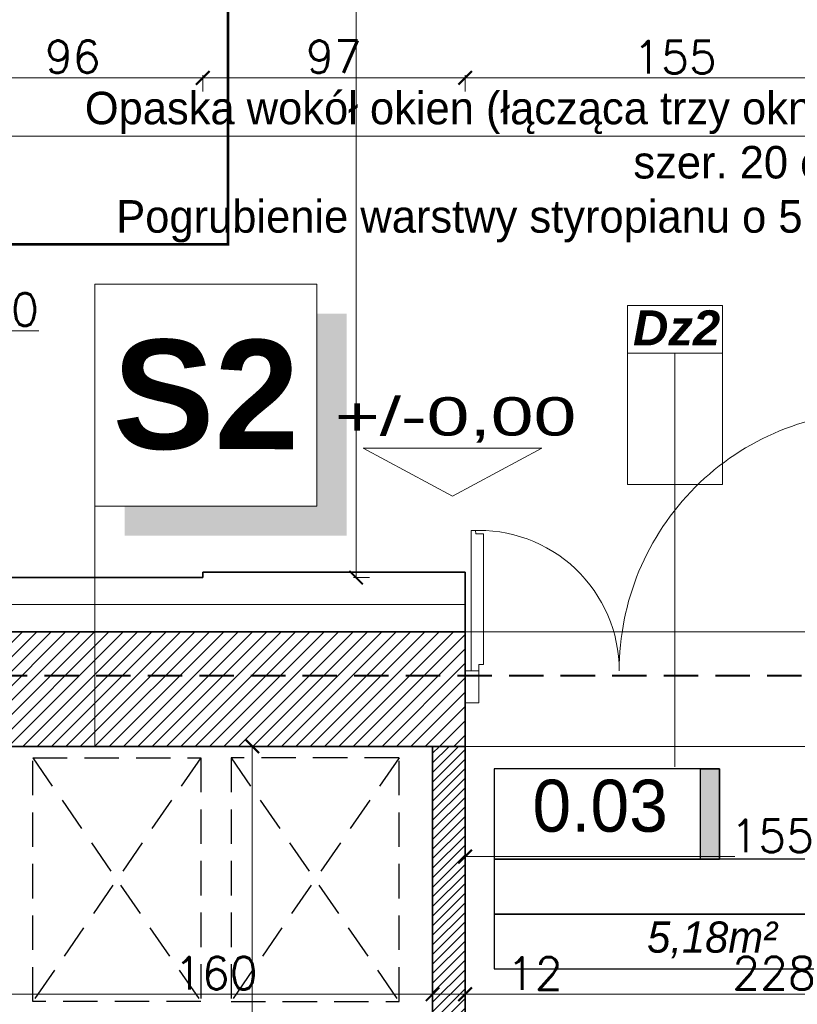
# Model space of a CAD drawing. Header units: millimetres. Extents: x -740 to 33545, y 5178 to 22494.
# Tile 183 of 256: x 10690 to 10977, y 10697 to 11060. Entities that reach past the tile are written whole.
import ezdxf
from ezdxf.lldxf.tags import DXFTag

# ---------------------------------------------------------------- set-up
doc = ezdxf.new("R2010")
doc.units = ezdxf.units.MM
doc.header["$MEASUREMENT"] = 0
doc.linetypes.add('DASHED', pattern=[19.05, 12.7, -6.35])
doc.linetypes.add('DASHED2', pattern=[9.525, 6.35, -3.175])
doc.layers.get('Defpoints').update_dxf_attribs({"color": 252})
for name, color, linetype in [('_I_EKO_PODKLAD 3', 252, 'Continuous'), ('D-opis', 252, 'Continuous'), ('tabelki opis', 252, 'Continuous')]:
    doc.layers.add(name, color=color, linetype=linetype)
for name, color, linetype, lineweight in [('_IS_POZA_ZAKRESEM', 2, 'DASHED', 40), ('A_istniejące ściany', 252, 'Continuous', 35), ('A_izolacja', 252, 'Continuous', 9), ('A_l.przerywana', 252, 'ICAD_ISO03W100', 9), ('A_okna wymieniane', 252, 'Continuous', 15), ('A_opisy', 252, 'Continuous', 15), ('A_ściany projektowane', 252, 'Continuous', 35), ('l.wypełnien', 252, 'Continuous', 5), ('linia opisowa', 252, 'Continuous', 9), ('Nowe_820-G Rysunki Obrazki_Nr_pióra__23', 252, 'Continuous', 15), ('wymiarowanie', 252, 'Continuous', 9)]:
    doc.layers.add(name, color=color, linetype=linetype, lineweight=lineweight)
doc.styles.add('ARIALL', font='GOTHIC.TTF', dxfattribs={"height": 40})
doc.styles.add('PROFILE', font='GOTHIC.TTF', dxfattribs={"width": 0.8})
doc.styles.add('ROMANS', font='romans')
doc.styles.add('styl2', font='simplex.shx')
doc.linetypes.add('BATTING', pattern='A,0.00254,-2.54,[134,ltypeshp.shx,S=2.54,R=0,X=-2.54,Y=0],-5.08,[134,ltypeshp.shx,S=2.54,R=180,X=2.54,Y=0],-2.54', length=10.16254)
tags = doc.linetypes.add('DASH', pattern=[15, 10, -5]).pattern_tags.tags
tags[6:7] = [DXFTag(74, 4), DXFTag(75, 0), DXFTag(340, '0'), DXFTag(46, 0.0), DXFTag(50, 0.0), DXFTag(44, 0.0), DXFTag(45, 0.0)]
tags[4:5] = [DXFTag(74, 4), DXFTag(75, 0), DXFTag(340, '0'), DXFTag(46, 0.0), DXFTag(50, 0.0), DXFTag(44, 0.0), DXFTag(45, 0.0)]
tags = doc.linetypes.add('ICAD_ISO03W100', pattern=[30, 12, -18]).pattern_tags.tags
tags[6:7] = [DXFTag(74, 4), DXFTag(75, 0), DXFTag(340, '0'), DXFTag(46, 1.0), DXFTag(50, 0.0), DXFTag(44, 0.0), DXFTag(45, 0.0)]
tags[4:5] = [DXFTag(74, 4), DXFTag(75, 0), DXFTag(340, '0'), DXFTag(46, 1.0), DXFTag(50, 0.0), DXFTag(44, 0.0), DXFTag(45, 0.0)]
doc.dimstyles.new('Skala 1-50', dxfattribs={"dimtxt": 12, "dimasz": 5, "dimexe": 1, "dimexo": 1, "dimgap": 1.5, "dimtad": 1, "dimdec": 1, "dimrnd": 0.5, "dimtxsty": 'styl2', "dimblk": 'ARCHTICK', "dimcen": 5, "dimadec": 0, "dimazin": 0, "dimtfac": 1, "dimtdec": 1, "dimtmove": 1, "dimatfit": 3, "dimldrblk": 'ARCHTICK', "dimfxl": 0, "dimlwd": -1, "dimlwe": -1, "dimarcsym": 0})

# ---------------------------------------------------------------- blocks, each defined once
blk = doc.blocks.new('_ArchTick')
at = {"color": 0, "linetype": 'ByBlock', "const_width": 0.15}
blk.add_lwpolyline([(-0.5, -0.5), (0.5, 0.5)], dxfattribs=at)
blk = doc.blocks.new('*D1534')
at = {"layer": 'Defpoints', "color": 0}
for p in [(10775.93, 10791.99), (10785.47, 10791.99), (10785.47, 10564.52)]:
    blk.add_point(p, dxfattribs=at)
at = {"layer": 'wymiarowanie', "color": 0}
for p, q in [((10780.93, 10791.99), (10774.93, 10791.99)), ((10775.93, 10791.99), (10775.93, 10674.84)), ((10775.93, 10564.52), (10775.93, 10631.45)), ((10780.93, 10564.52), (10774.93, 10564.52))]:
    blk.add_line(p, q, dxfattribs=at)
at = {"layer": 'wymiarowanie', "color": 0, "xscale": 5, "yscale": 5, "zscale": 5}
for p, rotation in [((10775.93, 10791.99), 90), ((10775.93, 10564.52), 270)]:
    blk.add_blockref('_ArchTick', p, dxfattribs=dict(at, rotation=rotation))
at = {"layer": 'wymiarowanie', "color": 0, "insert": (10767.59, 10653.15), "char_height": 12, "attachment_point": 5, "rotation": 90, "style": 'styl2'}
blk.add_mtext('227,5', dxfattribs=at)
blk = doc.blocks.new('*D1757')
at = {"layer": 'Defpoints', "color": 0}
for p in [(10835.85, 11289.5), (10814.23, 10854.32), (10836.42, 10854.32)]:
    blk.add_point(p, dxfattribs=at)
at = {"layer": 'wymiarowanie', "color": 0}
for p, q in [((10819.23, 11289.5), (10813.23, 11289.5)), ((10814.23, 11289.5), (10814.23, 11109.06)), ((10814.23, 10854.32), (10814.23, 11079.47)), ((10819.23, 10854.32), (10813.23, 10854.32))]:
    blk.add_line(p, q, dxfattribs=at)
at = {"layer": 'wymiarowanie', "color": 0, "xscale": 5, "yscale": 5, "zscale": 5}
for p, rotation in [((10814.23, 11289.5), 90), ((10814.23, 10854.32), 270)]:
    blk.add_blockref('_ArchTick', p, dxfattribs=dict(at, rotation=rotation))
at = {"layer": 'wymiarowanie', "color": 0, "insert": (10806.43, 11094.27), "char_height": 12, "attachment_point": 5, "rotation": 90, "style": 'styl2'}
blk.add_mtext('435', dxfattribs=at)
blk = doc.blocks.new('*D1894')
at = {"layer": 'Defpoints', "color": 0}
for p in [(10661.65, 10945.42), (10641.65, 10859.32), (10661.65, 10859.32)]:
    blk.add_point(p, dxfattribs=at)
at = {"layer": 'wymiarowanie', "color": 0}
for p, q in [((10641.65, 10940.42), (10641.65, 10946.42)), ((10641.65, 10945.42), (10661.65, 10945.42)), ((10661.65, 10940.42), (10661.65, 10946.42)), ((10661.65, 10945.42), (10697.12, 10945.42))]:
    blk.add_line(p, q, dxfattribs=at)
at = {"layer": 'wymiarowanie', "color": 0, "xscale": 5, "yscale": 5, "zscale": 5, "rotation": 180}
blk.add_blockref('_ArchTick', (10641.65, 10945.42), dxfattribs=at)
at = {"layer": 'wymiarowanie', "color": 0, "xscale": 5, "yscale": 5, "zscale": 5}
blk.add_blockref('_ArchTick', (10661.65, 10945.42), dxfattribs=at)
at = {"layer": 'wymiarowanie', "color": 0, "insert": (10686.88, 10953.22), "char_height": 12, "attachment_point": 5, "style": 'styl2'}
blk.add_mtext('20', dxfattribs=at)
blk = doc.blocks.new('*D2119')
at = {"layer": 'Defpoints', "color": 0}
for p in [(10757.63, 11038.75), (10661.65, 10859.32), (10757.63, 10856.32)]:
    blk.add_point(p, dxfattribs=at)
at = {"layer": 'wymiarowanie', "color": 0}
for p, q in [((10661.65, 11033.75), (10661.65, 11039.75)), ((10661.65, 11038.75), (10757.63, 11038.75)), ((10757.63, 11033.75), (10757.63, 11039.75))]:
    blk.add_line(p, q, dxfattribs=at)
at = {"layer": 'wymiarowanie', "color": 0, "xscale": 5, "yscale": 5, "zscale": 5, "rotation": 180}
blk.add_blockref('_ArchTick', (10661.65, 11038.75), dxfattribs=at)
at = {"layer": 'wymiarowanie', "color": 0, "xscale": 5, "yscale": 5, "zscale": 5}
blk.add_blockref('_ArchTick', (10757.63, 11038.75), dxfattribs=at)
at = {"layer": 'wymiarowanie', "color": 0, "insert": (10709.64, 11046.55), "char_height": 12, "attachment_point": 5, "style": 'styl2'}
blk.add_mtext('96', dxfattribs=at)
blk = doc.blocks.new('*D2120')
at = {"layer": 'Defpoints', "color": 0}
for p in [(10854.47, 11038.75), (10757.63, 10856.32), (10854.47, 10856.32)]:
    blk.add_point(p, dxfattribs=at)
at = {"layer": 'wymiarowanie', "color": 0}
for p, q in [((10757.63, 11033.75), (10757.63, 11039.75)), ((10757.63, 11038.75), (10854.47, 11038.75)), ((10854.47, 11033.75), (10854.47, 11039.75))]:
    blk.add_line(p, q, dxfattribs=at)
at = {"layer": 'wymiarowanie', "color": 0, "xscale": 5, "yscale": 5, "zscale": 5, "rotation": 180}
blk.add_blockref('_ArchTick', (10757.63, 11038.75), dxfattribs=at)
at = {"layer": 'wymiarowanie', "color": 0, "xscale": 5, "yscale": 5, "zscale": 5}
blk.add_blockref('_ArchTick', (10854.47, 11038.75), dxfattribs=at)
at = {"layer": 'wymiarowanie', "color": 0, "insert": (10806.05, 11046.55), "char_height": 12, "attachment_point": 5, "style": 'styl2'}
blk.add_mtext('97', dxfattribs=at)
blk = doc.blocks.new('*D2121')
at = {"layer": 'Defpoints', "color": 0}
for p in [(11009.41, 11038.75), (10854.47, 10856.32), (11009.41, 10856.32)]:
    blk.add_point(p, dxfattribs=at)
at = {"layer": 'wymiarowanie', "color": 0}
for p, q in [((10854.47, 11033.75), (10854.47, 11039.75)), ((10854.47, 11038.75), (11009.41, 11038.75)), ((11009.41, 11033.75), (11009.41, 11039.75))]:
    blk.add_line(p, q, dxfattribs=at)
at = {"layer": 'wymiarowanie', "color": 0, "xscale": 5, "yscale": 5, "zscale": 5, "rotation": 180}
blk.add_blockref('_ArchTick', (10854.47, 11038.75), dxfattribs=at)
at = {"layer": 'wymiarowanie', "color": 0, "xscale": 5, "yscale": 5, "zscale": 5}
blk.add_blockref('_ArchTick', (11009.41, 11038.75), dxfattribs=at)
at = {"layer": 'wymiarowanie', "color": 0, "insert": (10931.94, 11046.4), "char_height": 12, "attachment_point": 5, "style": 'styl2'}
blk.add_mtext('155', dxfattribs=at)
blk = doc.blocks.new('*D2238')
at = {"layer": 'Defpoints', "color": 0}
for p in [(10682.47, 10728.04), (10842.47, 10722.7), (10842.47, 10700.5)]:
    blk.add_point(p, dxfattribs=at)
at = {"layer": 'wymiarowanie', "color": 0}
for p, q in [((10682.47, 10705.5), (10682.47, 10699.5)), ((10842.47, 10705.5), (10842.47, 10699.5)), ((10682.47, 10700.5), (10842.47, 10700.5))]:
    blk.add_line(p, q, dxfattribs=at)
at = {"layer": 'wymiarowanie', "color": 0, "xscale": 5, "yscale": 5, "zscale": 5, "rotation": 180}
blk.add_blockref('_ArchTick', (10682.47, 10700.5), dxfattribs=at)
at = {"layer": 'wymiarowanie', "color": 0, "xscale": 5, "yscale": 5, "zscale": 5}
blk.add_blockref('_ArchTick', (10842.47, 10700.5), dxfattribs=at)
at = {"layer": 'wymiarowanie', "color": 0, "insert": (10762.47, 10708.3), "char_height": 12, "attachment_point": 5, "style": 'styl2'}
blk.add_mtext('160', dxfattribs=at)
blk = doc.blocks.new('*D2239')
at = {"layer": 'Defpoints', "color": 0}
for p in [(10842.47, 10722.7), (10854.47, 10724.01), (10854.47, 10700.5)]:
    blk.add_point(p, dxfattribs=at)
at = {"layer": 'wymiarowanie', "color": 0}
for p, q in [((10842.47, 10705.5), (10842.47, 10699.5)), ((10854.47, 10705.5), (10854.47, 10699.5)), ((10842.47, 10700.5), (10854.47, 10700.5)), ((10854.47, 10700.5), (10889.45, 10700.5))]:
    blk.add_line(p, q, dxfattribs=at)
at = {"layer": 'wymiarowanie', "color": 0, "xscale": 5, "yscale": 5, "zscale": 5, "rotation": 180}
blk.add_blockref('_ArchTick', (10842.47, 10700.5), dxfattribs=at)
at = {"layer": 'wymiarowanie', "color": 0, "xscale": 5, "yscale": 5, "zscale": 5}
blk.add_blockref('_ArchTick', (10854.47, 10700.5), dxfattribs=at)
at = {"layer": 'wymiarowanie', "color": 0, "insert": (10880.19, 10708.15), "char_height": 12, "attachment_point": 5, "style": 'styl2'}
blk.add_mtext('12', dxfattribs=at)
blk = doc.blocks.new('*D2240')
at = {"layer": 'Defpoints', "color": 0}
for p in [(10854.47, 10724.01), (11082.53, 10714.16), (11082.53, 10700.5)]:
    blk.add_point(p, dxfattribs=at)
at = {"layer": 'wymiarowanie', "color": 0}
for p, q in [((10854.47, 10705.5), (10854.47, 10699.5)), ((11082.53, 10705.5), (11082.53, 10699.5)), ((10854.47, 10700.5), (11082.53, 10700.5))]:
    blk.add_line(p, q, dxfattribs=at)
at = {"layer": 'wymiarowanie', "color": 0, "xscale": 5, "yscale": 5, "zscale": 5, "rotation": 180}
blk.add_blockref('_ArchTick', (10854.47, 10700.5), dxfattribs=at)
at = {"layer": 'wymiarowanie', "color": 0, "xscale": 5, "yscale": 5, "zscale": 5}
blk.add_blockref('_ArchTick', (11082.53, 10700.5), dxfattribs=at)
at = {"layer": 'wymiarowanie', "color": 0, "insert": (10968.5, 10708.3), "char_height": 12, "attachment_point": 5, "style": 'styl2'}
blk.add_mtext('228', dxfattribs=at)
blk = doc.blocks.new('*D2601')
at = {"layer": 'Defpoints', "color": 0}
for p in [(10854.47, 10791.99), (11009.41, 10791.99), (11009.41, 10751.3)]:
    blk.add_point(p, dxfattribs=at)
at = {"layer": 'wymiarowanie', "color": 0}
for p, q in [((10854.47, 10756.3), (10854.47, 10750.3)), ((11009.41, 10756.3), (11009.41, 10750.3)), ((10854.47, 10751.3), (10954.01, 10751.3)), ((11009.41, 10751.3), (10981.65, 10751.3))]:
    blk.add_line(p, q, dxfattribs=at)
at = {"layer": 'wymiarowanie', "color": 0, "xscale": 5, "yscale": 5, "zscale": 5, "rotation": 180}
blk.add_blockref('_ArchTick', (10854.47, 10751.3), dxfattribs=at)
at = {"layer": 'wymiarowanie', "color": 0, "xscale": 5, "yscale": 5, "zscale": 5}
blk.add_blockref('_ArchTick', (11009.41, 10751.3), dxfattribs=at)
at = {"layer": 'wymiarowanie', "color": 0, "insert": (10967.83, 10758.95), "char_height": 12, "attachment_point": 5, "style": 'styl2'}
blk.add_mtext('155', dxfattribs=at)

msp = doc.modelspace()

# ---------------------------------------------------------------- hatches: boundary and pattern name
at = {"layer": 'l.wypełnien'}
h = msp.add_hatch(dxfattribs=at)
h.set_pattern_fill('ANSI31', color=256, scale=30, style=0)
h.paths.add_polyline_path([(11009.41, 10808.08), (11009.41, 10791.99), (11103.57, 10791.99), (11103.57, 10816.54), (11178.57, 10816.54), (11178.57, 10791.99), (11191.45, 10791.99), (11191.45, 10834.32), (11169.43, 10834.32), (11169.43, 11134.32), (11169.43, 11331.32), (11249.87, 11331.32), (11249.87, 11346.56), (11249.87, 11358.41), (11249.87, 11374.5), (11169.43, 11374.5), (11126.25, 11374.5), (11126.25, 11134.32), (11126.25, 10834.32), (11009.41, 10834.32), (11009.41, 10819.93)])
h.paths.add_polyline_path([(11404.81, 11374.5), (11404.81, 11331.32), (11602.93, 11331.32), (11602.93, 11374.5)])
h.paths.add_polyline_path([(10316.23, 10791.99), (10406.43, 10791.99), (10425.43, 10791.99), (10444.43, 10791.99), (10463.43, 10791.99), (10488.71, 10791.99), (10488.71, 10808.08), (10488.71, 10819.93), (10488.71, 10834.32), (10316.23, 10834.32)])
h.paths.add_polyline_path([(10717.86, 10791.99), (10854.47, 10791.99), (10854.47, 10834.32), (10717.86, 10834.32)])
h.paths.add_polyline_path([(10643.65, 10834.32), (10643.65, 10819.93), (10643.65, 10808.08), (10643.65, 10791.99), (10717.86, 10791.99), (10717.86, 10834.32)])
h.paths.add_polyline_path([(11757.87, 11374.5), (11757.87, 11331.32), (11799.42, 11331.32), (11799.42, 11374.5)])
h.paths.add_polyline_path([(10280.43, 10834.32), (10280.43, 10791.99), (10316.23, 10791.99), (10316.23, 10834.32)])
h = msp.add_hatch(dxfattribs=at)
h.set_pattern_fill('ANSI31', color=256, scale=20, style=0)
h.paths.add_polyline_path([(10646.19, 10552.52), (10646.19, 10564.52), (10842.47, 10564.52), (10842.47, 10574.52), (10854.47, 10574.52), (10854.47, 10564.52), (11082.39, 10564.52), (11082.53, 10574.58), (11094.39, 10574.58), (11094.39, 10552.52), (10854.92, 10552.52)])
h.paths.add_polyline_path([(10842.47, 10676.52), (10854.47, 10676.52), (10854.47, 10791.99), (10842.47, 10791.99)])
h.paths.add_polyline_path([(10670.47, 10696.99), (10682.47, 10696.99), (10682.47, 10791.99), (10670.47, 10791.99)])
h.paths.add_polyline_path([(11082.39, 10729.46), (11094.39, 10729.46), (11094.39, 10791.99), (11082.39, 10791.99)])
at = {"layer": 'linia opisowa'}
msp.add_hatch(color=256, dxfattribs=at).paths.add_polyline_path([(10810.72, 10951.66), (10799.8, 10951.66), (10799.8, 10880.65), (10728.79, 10880.65), (10728.79, 10869.73), (10810.72, 10869.73)])
at = {"layer": 'tabelki opis'}
msp.add_hatch(color=256, dxfattribs=at).paths.add_polyline_path([(10948.35, 10750.38), (10948.35, 10783.65), (10941.39, 10783.65), (10941.39, 10750.38)])

# ---------------------------------------------------------------- linework, layer by layer
at = {"layer": '_I_EKO_PODKLAD 3', "linetype": 'DASHED2', "ltscale": 2}
for p, q in [((10756.91, 10787.78), (10694.91, 10697.78)), ((10694.91, 10787.78), (10756.91, 10697.78)), ((10756.91, 10787.78), (10694.91, 10697.78)), ((10768.08, 10787.78), (10830.08, 10697.78)), ((10830.08, 10787.78), (10768.08, 10697.78)), ((10768.08, 10787.78), (10830.08, 10697.78))]:
    msp.add_line(p, q, dxfattribs=at)
for points in [[(10756.91, 10787.78), (10756.91, 10697.78), (10694.91, 10697.78), (10694.91, 10787.78)], [(10756.91, 10787.78), (10756.91, 10697.78), (10694.91, 10697.78), (10694.91, 10787.78)], [(10768.08, 10787.78), (10768.08, 10697.78), (10830.08, 10697.78), (10830.08, 10787.78)], [(10768.08, 10787.78), (10768.08, 10697.78), (10830.08, 10697.78), (10830.08, 10787.78)]]:
    msp.add_lwpolyline(points, close=True, dxfattribs=at)
at = {"layer": '_IS_POZA_ZAKRESEM'}
msp.add_line((9899.13, 10818.16), (11152.06, 10818.16), dxfattribs=at)
at = {"layer": 'A_istniejące ściany'}
for points in [[(10854.47, 10834.32), (10643.65, 10834.32)], [(10854.47, 10791.99), (10854.47, 10834.32)], [(10854.47, 10808.08), (10854.47, 10791.99)], [(10854.47, 10791.99), (10643.65, 10791.99)]]:
    msp.add_lwpolyline(points, dxfattribs=at)
at = {"layer": 'A_izolacja', "lineweight": 35}
for p, q in [((10757.63, 10856.32), (10757.63, 10854.32)), ((10854.47, 10834.32), (10854.47, 10856.32))]:
    msp.add_line(p, q, dxfattribs=at)
for points in [[(10854.47, 10856.32), (10757.63, 10856.32)], [(10757.63, 10854.32), (10661.65, 10854.32)]]:
    msp.add_lwpolyline(points, dxfattribs=at)
at = {"layer": 'A_izolacja', "linetype": 'BATTING', "ltscale": 0.1}
msp.add_lwpolyline([(10854.47, 10844.32), (10641.65, 10844.32)], dxfattribs=at)
at = {"layer": 'A_l.przerywana', "ltscale": 0.3}
for points in [[(10854.47, 10834.32), (11009.41, 10834.32)], [(11009.41, 10791.99), (10854.47, 10791.99)], [(11009.41, 10791.99), (10854.47, 10791.99)]]:
    msp.add_lwpolyline(points, dxfattribs=at)
at = {"layer": 'A_okna wymieniane', "lineweight": 9}
msp.add_lwpolyline([(10859.55, 10819.93), (10856.77, 10819.93), (10856.77, 10871.65), (10858.27, 10871.64), (10858.45, 10870.49), (10861.29, 10870.49), (10861.29, 10822.23), (10859.55, 10822.23), (10859.55, 10819.93)], dxfattribs=at)
at = {"layer": 'A_okna wymieniane', "linetype": 'Continuous', "lineweight": 15}
for points in [[(10859.55, 10819.93), (10854.47, 10819.93)], [(10859.55, 10808.08), (10859.55, 10819.93)], [(10859.55, 10814.85), (10859.55, 10812.31)], [(10854.47, 10808.08), (10859.55, 10808.08)]]:
    msp.add_lwpolyline(points, dxfattribs=at)
at = {"layer": 'A_okna wymieniane', "linetype": 'ICAD_ISO03W100', "lineweight": 13, "ltscale": 0.3}
msp.add_arc((11007.12, 10819.93), 95.77, 89.9469, 179.9997, dxfattribs=at)
at = {"layer": 'A_okna wymieniane', "linetype": 'ICAD_ISO03W100', "ltscale": 0.3}
msp.add_arc((10859.55, 10819.93), 51.8, 0.0007, 93.0821, dxfattribs=at)
at = {"layer": 'A_opisy'}
msp.add_line((10931.94, 10888.71), (10931.94, 10784.45), dxfattribs=at)
at = {"layer": 'A_opisy', "ltscale": 0.3}
for points in [[(10949.47, 10954.67), (10949.47, 10937.15), (10914.41, 10937.15), (10914.41, 10954.67)], [(10914.41, 10888.71), (10914.41, 10937.15), (10931.94, 10937.15), (10931.94, 10888.71)], [(10931.94, 10888.71), (10931.94, 10937.15), (10949.47, 10937.15), (10949.47, 10888.71)]]:
    msp.add_lwpolyline(points, close=True, dxfattribs=at)
at = {"layer": 'A_ściany projektowane'}
for p, q in [((10842.47, 10791.99), (10842.47, 10676.52)), ((10854.47, 10791.99), (10854.47, 10676.52))]:
    msp.add_line(p, q, dxfattribs=at)
at = {"layer": 'D-opis', "linetype": 'DASH', "ltscale": 2.5}
msp.add_line((10316.23, 10977.35), (10766.95, 10977.35), dxfattribs=at)
at = {"layer": 'linia opisowa'}
for points in [[(10717.86, 10880.65), (10799.8, 10880.65), (10799.8, 10962.59), (10717.86, 10962.59), (10717.86, 10880.65)], [(10717.86, 10931.91), (10717.86, 10791.99)]]:
    msp.add_lwpolyline(points, dxfattribs=at)
at = {"layer": 'Nowe_820-G Rysunki Obrazki_Nr_pióra__23', "linetype": 'Continuous', "lineweight": 15}
for points in [[(10854.47, 10819.93), (10854.47, 10808.08)], [(10854.47, 10819.93), (10854.47, 10808.08)], [(10643.65, 10791.99), (10854.47, 10791.99)]]:
    msp.add_lwpolyline(points, dxfattribs=at)
at = {"layer": 'tabelki opis'}
for points in [[(10948.35, 10783.65), (10865.19, 10783.65), (10865.19, 10750.38), (10948.35, 10750.38), (10948.35, 10783.65)], [(10865.19, 10730.11), (11029.93, 10730.11), (11029.93, 10750.38), (10865.19, 10750.38), (10865.19, 10730.11)], [(10865.19, 10709.83), (11029.93, 10709.83), (11029.93, 10730.11), (10865.19, 10730.11), (10865.19, 10709.83)]]:
    msp.add_lwpolyline(points, dxfattribs=at)
msp.add_lwpolyline([(10948.35, 10750.38), (10941.39, 10750.38), (10941.39, 10783.65), (10948.35, 10783.65)], close=True, dxfattribs=at)
at = {"layer": 'wymiarowanie'}
msp.add_line((11014.78, 11017.27), (10654.04, 11017.27), dxfattribs=at)
at = {"layer": 'wymiarowanie', "linetype": 'DASH', "ltscale": 2.5, "const_width": 1}
msp.add_lwpolyline([(10316.23, 10977.35), (10766.95, 10977.35), (10766.95, 11578.73)], dxfattribs=at)
at = {"layer": 'wymiarowanie', "linetype": 'ByBlock'}
msp.add_lwpolyline([(10849.78, 10884.39), (10882.74, 10902.12), (10816.83, 10902.12)], close=True, dxfattribs=at)

# ---------------------------------------------------------------- texts
at = {"layer": 'A_opisy', "ltscale": 0.3, "insert": (10916.43, 10952.94), "char_height": 12.96, "width": 109.7533, "attachment_point": 1, "rotation": 0, "style": 'ARIALL'}
msp.add_mtext('{\\fArial|b1|i1|c238|p34;Dz2}', dxfattribs=at)
at = {"layer": 'linia opisowa', "insert": (10758.83, 10921.62), "char_height": 40.3278, "width": 2301.0392, "attachment_point": 5, "rotation": 359.8931}
msp.add_mtext('{\\fArial|b1|i0|c238|p34;S2}', dxfattribs=at)
at = {"layer": 'tabelki opis', "attachment_point": 1}
for s, insert, char_height, width in [('{\\fCentury Gothic|b0|i0|c238|p34;0.03}', (10879.34, 10779.69), 19.2, 56.7), ('{\\fCentury Gothic|b0|i1|c238|p34;5,18m²}', (10921.66, 10727.35), 11.52, 68.7387)]:
    msp.add_mtext(s, dxfattribs=dict(at, insert=insert, char_height=char_height, width=width))
at = {"layer": 'wymiarowanie', "style": 'PROFILE', "width": 1.5}
msp.add_text('+/-0,00', height=14.149, dxfattribs=at).set_placement((10806.37, 10906.72))
at = {"layer": 'wymiarowanie', "linetype": 'Continuous', "insert": (11004.87, 11033.62), "char_height": 12, "width": 327.6277, "attachment_point": 3, "style": 'ROMANS'}
msp.add_mtext('{\\fCentury Gothic|b0|i0|c238|p0;Opaska wokół okien (łącząca trzy okna }{\\fCentury Gothic|b0|i0|c238|p0;o szer. 20 cm)}\\P{\\fCentury Gothic|b0|i0|c238|p0;Pogrubienie warstwy styropianu o 5 cm }', dxfattribs=at)

# ---------------------------------------------------------------- dimensions: what is measured, and where the dimension line sits
at = {"layer": 'wymiarowanie'}
for base, p1, p2, picture, middle in [((10814.23, 10854.32), (10835.85, 11289.5), (10836.42, 10854.32), '*D1757', (10814.23, 11094.27)), ((10775.93, 10791.99), (10785.47, 10564.52), (10785.47, 10791.99), '*D1534', (10775.93, 10653.15))]:
    dim = msp.add_linear_dim(base=base, p1=p1, p2=p2, angle=90, dimstyle='Skala 1-50', dxfattribs=at)
    dim.commit()
    dim.dimension.update_dxf_attribs({"geometry": picture, "text_midpoint": middle, "dimtype": 160})
for base, p1, p2, picture, middle in [((10757.63, 11038.75), (10661.65, 10859.32), (10757.63, 10856.32), '*D2119', (10709.64, 11046.55)), ((10854.47, 11038.75), (10757.63, 10856.32), (10854.47, 10856.32), '*D2120', (10806.05, 11046.55)), ((11009.41, 11038.75), (10854.47, 10856.32), (11009.41, 10856.32), '*D2121', (10931.94, 11046.4)), ((10842.47, 10700.5), (10682.47, 10728.04), (10842.47, 10722.7), '*D2238', (10762.47, 10708.3)), ((11082.53, 10700.5), (10854.47, 10724.01), (11082.53, 10714.16), '*D2240', (10968.5, 10708.3))]:
    dim = msp.add_linear_dim(base=base, p1=p1, p2=p2, dimstyle='Skala 1-50', dxfattribs=at)
    dim.commit()
    dim.dimension.update_dxf_attribs({"geometry": picture, "text_midpoint": middle})
for base, p1, p2, picture, middle in [((10661.65, 10945.42), (10641.65, 10859.32), (10661.65, 10859.32), '*D1894', (10686.88, 10945.42)), ((11009.41, 10751.3), (10854.47, 10791.99), (11009.41, 10791.99), '*D2601', (10967.83, 10751.3)), ((10854.47, 10700.5), (10842.47, 10722.7), (10854.47, 10724.01), '*D2239', (10880.19, 10700.5))]:
    dim = msp.add_linear_dim(base=base, p1=p1, p2=p2, dimstyle='Skala 1-50', dxfattribs=at)
    dim.commit()
    dim.dimension.update_dxf_attribs({"geometry": picture, "text_midpoint": middle, "dimtype": 160})

doc.saveas('drawing.dxf')
